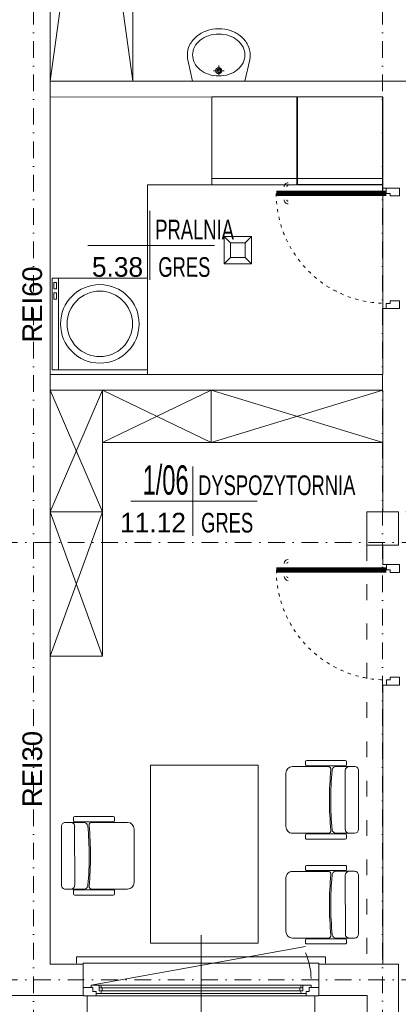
# Model space of a CAD drawing. Header units: centimetres. Extents: x -122 to 72759, y 3298 to 43172.
# Tile 12 of 243: x 36872 to 37161, y 8097 to 8849. Entities that reach past the tile are written whole.
import ezdxf
from ezdxf.enums import TextEntityAlignment as Align
from ezdxf.lldxf.tags import DXFTag

# ---------------------------------------------------------------- set-up
doc = ezdxf.new("R2010")
doc.units = ezdxf.units.CM
doc.header["$MEASUREMENT"] = 0
doc.linetypes.add('ACAD_ISO03W100', pattern=[30, 12, -18])
doc.linetypes.add('DASHDOT', pattern=[25.4, 12.7, -6.35, 0, -6.35])
doc.layers.get('0').update_dxf_attribs({"lineweight": 5})
for name, color, linetype, lineweight in [('0-LINIA CIENKA', 7, 'Continuous', 5), ('0-LINIA ŚREDNIA', 7, 'Continuous', 5), ('0-OSIE', 7, 'DASHDOT', 5), ('1-sciany projektowane', 7, 'Continuous', 5), ('_ nowe meble', 7, 'Continuous', 5), ('_ ściany konstrukcyjne', 7, 'Continuous', 5), ('A_drzwi', 252, 'Continuous', 5), ('A_izol-termiczna', 7, 'ZIGZAG', 5), ('A_okna', 7, 'Continuous', 5), ('A_okna opis', 7, 'Continuous', 5), ('A_okna otwarcie', 7, 'DASH', 5), ('A_okna symbol', 7, 'Continuous', 5), ('A_parapety', 7, 'Continuous', 5), ('A_przerywane', 7, 'DASH', 5), ('A_sciany', 7, 'Continuous', 5), ('A_sciany dzialowe', 7, 'Continuous', 5), ('meble', 7, 'Continuous', 5), ('METKI MIESZKAŃ', 7, 'Continuous', 5), ('ZZZ_Xref', 7, 'Continuous', 5)]:
    doc.layers.add(name, color=color, linetype=linetype, lineweight=lineweight)
doc.styles.add('Arial', font='arial.ttf', dxfattribs={"height": 450})
doc.styles.add('ROMANS', font='romans.shx', dxfattribs={"width": 0.8, "height": 15})
doc.styles.get("Standard").update_dxf_attribs({"font": 'ARIAL.TTF'})
doc.styles.add('tabelka', font='swz721lc.ttf')
tags = doc.linetypes.add('DASH', pattern=[15, 10, -5]).pattern_tags.tags
tags[6:7] = [DXFTag(74, 4), DXFTag(75, 0), DXFTag(340, '0'), DXFTag(46, 0.0), DXFTag(50, 0.0), DXFTag(44, 0.0), DXFTag(45, 0.0)]
tags[4:5] = [DXFTag(74, 4), DXFTag(75, 0), DXFTag(340, '0'), DXFTag(46, 0.0), DXFTag(50, 0.0), DXFTag(44, 0.0), DXFTag(45, 0.0)]
doc.linetypes.add('ZIGZAG', pattern='A,0.0001,-0.2,[131,ltypeshp.shx,S=0.2,R=0,X=-0.2,Y=0],-0.4,[131,ltypeshp.shx,S=0.2,R=180,X=0.2,Y=0],-0.2', length=0.8001)

# ---------------------------------------------------------------- blocks, each defined once
blk = doc.blocks.new('*U1230')
at = {"layer": 'A_okna symbol'}
blk.add_circle((0, 82.27), 13.85, dxfattribs=at)
at = {"layer": 'A_okna opis', "style": 'ROMANS', "width": 0.7}
for tag, p in [('H', (-3.76, 47.17)), ('S', (18.23, 47.17))]:
    blk.add_attdef(tag, text='', height=10, rotation=270, dxfattribs=at).set_placement(p, align=Align.TOP_CENTER)
at = {"layer": 'A_okna symbol', "style": 'Arial'}
blk.add_attdef('SYMBOL', text='', height=10, dxfattribs=at).set_placement((0, 82.27), align=Align.MIDDLE_CENTER)
at = {"layer": 'A_okna symbol'}
blk.add_attdef('HP=', (-11.63, -44.95), '', height=10, rotation=360, dxfattribs=at)
at = {"color": 7, "lineweight": 40, "true_color": 0xffffff}
blk.add_wipeout([(87, 19), (-87, 19), (-87, 0), (-90, 0), (-90, -25), (90, -25), (90, 0), (87, 0)], dxfattribs=at)
at = {"color": 8, "linetype": 'Continuous', "lineweight": 5}
blk.add_line((0, 66.42), (0, -46.34), dxfattribs=at)
for p, q in [((-90, 0), (-80.2, 0)), ((-90, -6.5), (-90, 0)), ((-80.2, 0), (-80.2, -3.5)), ((-82.6, -6.5), (-90, -6.5)), ((-84, -8.3), (-84, -6.5)), ((-80.2, -3.5), (-82.6, -3.5)), ((-82.6, -3.5), (-82.6, -6.5)), ((-80.2, -1.9), (-76.46, -1.9)), ((-75.39, -3.89), (-77.7, -3.89)), ((-77.7, -8.3), (-77.7, -3.89)), ((-75.39, -6.3), (-77.7, -6.3)), ((-77.7, -8.3), (-77.7, -6.3)), ((-76, -3.89), (-76.46, -1.9)), ((-76, -6.3), (-76.44, -8.3)), ((-75.44, -6.3), (75.39, -6.3)), ((-75.39, -3.89), (-75.39, -6.3)), ((75.39, -3.89), (-75.39, -3.89)), ((75.39, -3.89), (77.7, -3.89)), ((75.39, -3.89), (75.39, -6.3)), ((75.39, -6.3), (77.7, -6.3)), ((76, -3.89), (76.46, -1.9)), ((76, -6.3), (76.44, -8.3)), ((80.2, -1.9), (76.46, -1.9)), ((77.7, -8.3), (77.7, -3.89)), ((77.7, -8.3), (77.7, -6.3)), ((90, 0), (80.2, 0)), ((80.2, 0), (80.2, -3.5)), ((80.2, -3.5), (82.6, -3.5)), ((82.6, -3.5), (82.6, -6.5)), ((82.6, -6.5), (90, -6.5)), ((84, -8.3), (84, -6.5)), ((90, -6.5), (90, 0)), ((-84, -8.3), (-76.44, -8.3)), ((84, -8.3), (76.44, -8.3))]:
    blk.add_line(p, q)
at = {"lineweight": 5}
for p, q in [((80.2, 0), (-80.2, 0)), ((-76.46, -1.9), (76.46, -1.9)), ((-76.44, -8.3), (76.44, -8.3))]:
    blk.add_line(p, q, dxfattribs=at)
for points in [[(-87, 0), (-87, 19)], [(87, 0), (87, 19)]]:
    blk.add_lwpolyline(points)
at = {"layer": 'A_izol-termiczna', "linetype": 'Continuous'}
for p, q in [((-86, 0), (-90, 0)), ((86, 0), (90, 0))]:
    blk.add_line(p, q, dxfattribs=at)
at = {"layer": 'A_okna otwarcie', "ltscale": 0.5}
blk.add_line((84, -8.3), (-79.87, -37.88), dxfattribs=at)
blk.add_arc((-35.23, -13.24), 48.77, 180.07083, 203.75046, dxfattribs=at)
at = {"layer": 'A_parapety'}
for points in [[(-91, 19), (-91, 24), (91, 24), (91, 19)], [(-95, -25), (-95, -30), (95, -30), (95, -25)]]:
    blk.add_lwpolyline(points, dxfattribs=at)
at = {"layer": 'A_przerywane'}
for p, q in [((87, 19), (-87, 19)), ((90, -25), (-90, -25))]:
    blk.add_line(p, q, dxfattribs=at)
at = {"layer": 'A_sciany'}
for p, q in [((-90, -25), (-90, 0)), ((90, -25), (90, 0))]:
    blk.add_line(p, q, dxfattribs=at)
blk = doc.blocks.new('G$CA1DC9C89')
at = {"layer": '0-LINIA CIENKA', "lineweight": 5, "ltscale": 100}
for p, q in [((2434.02, -2336.94), (2461.33, -2336.94)), ((2443.9, -2335.42), (2443.9, -2333.41)), ((2444.91, -2332.4), (2474.35, -2332.4)), ((2474.35, -2336.43), (2444.91, -2336.43)), ((2477.38, -2336.93), (2467.3, -2336.93)), ((2475.36, -2333.41), (2475.36, -2335.42)), ((2477.38, -2336.93), (2481.42, -2336.93)), ((2428.98, -2341.98), (2428.99, -2382.82)), ((2474.36, -2339.96), (2474.36, -2384.83)), ((2484.44, -2339.96), (2484.44, -2384.83)), ((2297.12, -2375.08), (2267.68, -2375.08)), ((2257.59, -2427.52), (2257.59, -2382.64)), ((2260.61, -2379.62), (2264.65, -2379.62)), ((2274.73, -2379.62), (2264.65, -2379.62)), ((2266.67, -2376.09), (2266.67, -2378.11)), ((2267.68, -2427.51), (2267.67, -2382.64)), ((2267.68, -2379.11), (2297.12, -2379.11)), ((2280.7, -2379.62), (2308.01, -2379.61)), ((2298.13, -2378.1), (2298.13, -2376.09)), ((2313.05, -2425.49), (2313.05, -2384.66)), ((2461.33, -2387.86), (2434.03, -2387.86)), ((2443.9, -2389.37), (2443.9, -2391.39)), ((2474.35, -2388.36), (2444.91, -2388.36)), ((2467.3, -2387.86), (2477.39, -2387.86)), ((2475.36, -2391.39), (2475.36, -2389.37)), ((2481.42, -2387.86), (2477.39, -2387.86)), ((2444.91, -2392.4), (2474.35, -2392.39)), ((2444.92, -2412.4), (2474.36, -2412.4)), ((2434.04, -2416.94), (2461.34, -2416.94)), ((2443.91, -2415.42), (2443.91, -2413.41)), ((2474.36, -2416.43), (2444.92, -2416.43)), ((2477.4, -2416.93), (2467.31, -2416.93)), ((2474.37, -2419.96), (2474.38, -2464.83)), ((2475.37, -2413.41), (2475.37, -2415.42)), ((2477.4, -2416.93), (2481.43, -2416.93)), ((2484.46, -2419.96), (2484.46, -2464.83)), ((2264.65, -2430.54), (2260.62, -2430.54)), ((2264.65, -2430.54), (2274.74, -2430.54)), ((2266.68, -2434.07), (2266.68, -2432.05)), ((2267.69, -2431.04), (2297.13, -2431.04)), ((2297.13, -2435.08), (2267.69, -2435.08)), ((2308.01, -2430.54), (2280.71, -2430.54)), ((2298.14, -2432.05), (2298.14, -2434.07)), ((2467.32, -2467.86), (2477.4, -2467.86)), ((2475.38, -2471.39), (2475.38, -2469.37)), ((2481.43, -2467.86), (2477.4, -2467.86))]:
    blk.add_line(p, q, dxfattribs=at)
at = {"layer": '0-LINIA CIENKA', "lineweight": 5}
for points in [[(2372.36, -1892.71), (2437.36, -1892.71), (2437.36, -1825.71), (2372.36, -1825.71)], [(2437.79, -1892.59), (2502.79, -1892.59), (2502.79, -1825.59), (2437.79, -1825.59)], [(2372.36, -1892.71), (2372.36, -1888.06), (2437.36, -1888.06), (2437.36, -1892.71)], [(2437.79, -1892.59), (2437.79, -1887.93), (2502.79, -1887.93), (2502.79, -1892.59)], [(2250.39, -2033.95), (2250.39, -1963.95), (2323.39, -1963.95), (2323.39, -2033.95)], [(2251.75, -1967.31), (2253.75, -1967.31), (2253.75, -1972.22), (2251.75, -1972.22)], [(2251.75, -1975.28), (2253.75, -1975.28), (2253.75, -1980.2), (2251.75, -1980.2)]]:
    blk.add_lwpolyline(points, close=True, dxfattribs=at)
blk.add_lwpolyline([(2250.39, -2033.95), (2255.39, -2033.95), (2255.39, -1963.95), (2250.39, -1963.95)], dxfattribs=at)
for radius in [30, 25]:
    blk.add_circle((2286.89, -1998.95), radius, dxfattribs=at)
at = {"layer": '0-LINIA CIENKA', "lineweight": 5, "ltscale": 100}
for centre, radius, start, end in [((2434.02, -2341.98), 5.04, 90.00493, 180.00493), ((2444.91, -2333.41), 1.01, 90.00493, 180.00493), ((2444.91, -2335.42), 1.01, 180.00493, 270.00492), ((2461.33, -2338.95), 2.02, 354.58633, 90.00492), ((2467.3, -2339.96), 3.03, 90.00492, 180.00493), ((2474.35, -2333.41), 1.01, 0.00493, 90.00492), ((2474.35, -2335.42), 1.01, 270.00493, 0.00492), ((2477.38, -2339.96), 3.03, 90.00492, 180.00492), ((2481.42, -2339.96), 3.03, 0.00492, 90.00493), ((2708.49, -2362.38), 246.25, 174.58633, 185.42352), ((2708.49, -2362.38), 245.24, 174.75591, 185.38486), ((2267.68, -2376.09), 1.01, 90.00493, 180.00493), ((2297.12, -2376.09), 1.01, 0.00492, 90.00492), ((2260.62, -2382.64), 3.03, 90.00492, 180.00493), ((2264.65, -2382.64), 3.03, 0.00492, 90.00493), ((2267.68, -2378.11), 1.01, 180.00493, 270.00493), ((2274.73, -2382.64), 3.03, 10.63388, 90.00493), ((2033.54, -2405.1), 245.24, 354.75591, 5.38486), ((2280.7, -2381.63), 2.02, 90.00493, 185.42352), ((2033.54, -2405.1), 246.25, 354.58633, 5.42352), ((2297.12, -2378.1), 1.01, 270.00492, 0.00492), ((2308.01, -2384.66), 5.04, 0.00493, 90.00492), ((2434.03, -2382.82), 5.04, 180.00493, 270.00493), ((2444.91, -2389.37), 1.01, 90.00493, 180.00492), ((2461.33, -2385.84), 2.02, 270.00493, 5.42352), ((2467.3, -2384.83), 3.03, 190.63388, 270.00492), ((2474.35, -2389.37), 1.01, 0.00493, 90.00492), ((2477.39, -2384.83), 3.03, 180.00492, 270.00492), ((2481.42, -2384.83), 3.03, 270.00492, 0.00492), ((2444.91, -2391.39), 1.01, 180.00492, 270.00492), ((2474.35, -2391.39), 1.01, 270.00493, 0.00493), ((2444.92, -2413.41), 1.01, 90.00493, 180.00493), ((2474.36, -2413.41), 1.01, 0.00492, 90.00493), ((2434.04, -2421.98), 5.04, 90.00492, 180.00493), ((2444.92, -2415.42), 1.01, 180.00492, 270.00492), ((2461.34, -2418.95), 2.02, 354.58634, 90.00492), ((2708.5, -2442.38), 245.24, 174.75591, 185.38486), ((2467.31, -2419.96), 3.03, 90.00492, 180.00493), ((2474.36, -2415.42), 1.01, 270.00492, 0.00492), ((2477.4, -2419.96), 3.03, 90.00492, 180.00492), ((2481.43, -2419.96), 3.03, 0.00492, 90.00493), ((2260.62, -2427.52), 3.03, 180.00492, 270.00493), ((2264.65, -2427.52), 3.03, 270.00492, 0.00493), ((2274.74, -2427.51), 3.03, 270.00492, 0.00493), ((2308.01, -2425.49), 5.04, 270.00493, 0.00492), ((2267.69, -2432.05), 1.01, 90.00492, 180.00493), ((2267.69, -2434.07), 1.01, 180.00493, 270.00493), ((2280.71, -2428.52), 2.02, 174.58634, 270.00492), ((2297.13, -2432.05), 1.01, 0.00492, 90.00493), ((2297.13, -2434.07), 1.01, 270.00493, 0.00492), ((2467.32, -2464.83), 3.03, 190.63387, 270.00492), ((2477.4, -2464.83), 3.03, 180.00492, 270.00492), ((2481.43, -2464.83), 3.03, 270.00492, 0.00492), ((2474.37, -2469.37), 1.01, 0.00493, 90.00493), ((2474.37, -2471.39), 1.01, 270.00492, 0.00493)]:
    blk.add_arc(centre, radius, start, end, dxfattribs=at)
at = {"layer": '0-LINIA ŚREDNIA', "lineweight": 5}
blk.add_lwpolyline([(1439.32, -1488.75), (2204.93, -1488.74), (2204.93, -1313.67), (4100.09, -1313.67), (4100.09, -2531.73), (2845.27, -2531.74), (2845.27, -2648.7), (2845.27, -2648.7), (2845.27, -2720.74), (2471.1, -2720.74), (2471.1, -2531.74), (1439.21, -2531.73), (1439.52, -2511.72), (2491.1, -2511.74), (2491.1, -2700.74), (2825.27, -2700.74), (2825.27, -2668.7), (2825.27, -2668.7), (2825.27, -2511.74), (4080.09, -2511.73), (4080.09, -1333.67), (2224.93, -1333.67), (2224.93, -1508.74), (1439.32, -1508.75)], close=True, dxfattribs=at)
blk.add_lwpolyline([(1439.52, -2511.72), (1453.37, -2511.73), (2491.1, -2511.74), (2491.1, -2700.74), (2825.27, -2700.74), (2825.27, -2668.7), (2825.27, -2668.7), (2825.27, -2511.74), (4080.09, -2511.73), (4080.09, -1333.67), (2224.93, -1333.67), (2224.93, -1508.74), (1439.32, -1508.75)], dxfattribs=at)
at = {"layer": '0-OSIE', "lineweight": 5}
for points in [[(2502.76, -1069.14), (2502.76, -3307.2)], [(-236.55, -2165.81), (4271.92, -2165.81)]]:
    blk.add_lwpolyline(points, dxfattribs=at)
at = {"layer": '1-sciany projektowane', "lineweight": 5}
for points in [[(2515.64, -1895.29), (2502.96, -1895.29)], [(2515.64, -1987.29), (2502.96, -1987.29)], [(2515.69, -2182.78), (2502.84, -2182.78)], [(2515.69, -2274.78), (2502.76, -2274.78)]]:
    blk.add_lwpolyline(points, dxfattribs=at)
at = {"layer": '_ nowe meble', "lineweight": 5}
for p, q in [((2357.73, -1813.65), (2354.12, -1797.25)), ((2377.73, -1801.65), (2377.73, -1808.89)), ((2401.34, -1797.25), (2397.73, -1813.65)), ((2373.73, -1805.65), (2381.73, -1805.65)), ((2397.73, -1813.65), (2357.73, -1813.65))]:
    blk.add_line(p, q, dxfattribs=at)
for points in [[(2381.8, -1953.16), (2402.8, -1953.16), (2402.8, -1932.16), (2381.8, -1932.16), (2381.8, -1953.16)], [(2386.8, -1937.16), (2381.8, -1932.16)], [(2386.8, -1948.16), (2397.8, -1948.16), (2397.8, -1937.16), (2386.8, -1937.16), (2386.8, -1948.16)], [(2397.8, -1937.16), (2402.8, -1932.16)], [(2386.8, -1948.16), (2381.8, -1953.16)], [(2397.8, -1948.16), (2402.8, -1953.16)]]:
    blk.add_lwpolyline(points, dxfattribs=at)
for centre, radius, start, end in [((2377.73, -1802.37), 28.72, 90, 109.04355), ((2377.73, -1802.37), 28.72, 70.95645, 90), ((2373.99, -1795.39), 20.67, 129.80557, 153.57004), ((2376.25, -1798.1), 24.21, 109.04355, 129.80557), ((2376.28, -1798.2), 20.32, 108.33369, 128.65981), ((2377.73, -1802.58), 24.93, 90, 108.33369), ((2377.73, -1802.58), 24.93, 71.66631, 90), ((2379.18, -1798.2), 20.32, 51.34019, 71.66631), ((2379.2, -1798.1), 24.21, 50.19443, 70.95645), ((2381.47, -1795.39), 20.67, 26.42996, 50.19443), ((2370.49, -1793.65), 16.77, 153.57004, 180), ((2370.63, -1793.65), 12.9, 152.62637, 180), ((2374.05, -1795.42), 16.76, 128.65981, 152.62637), ((2381.4, -1795.42), 16.76, 27.37363, 51.34019), ((2384.82, -1793.65), 12.9, 0, 27.37363), ((2384.96, -1793.65), 16.77, 0, 26.42996), ((2370.49, -1793.65), 16.77, 180, 192.4107), ((2370.63, -1793.65), 12.9, 180, 207.37363), ((2384.82, -1793.65), 12.9, 332.62637, 0), ((2384.96, -1793.65), 16.77, 347.5893, 0), ((2374.05, -1791.88), 16.76, 207.37363, 231.34019), ((2377.73, -1805.65), 2.39, 90, 270), ((2377.73, -1805.65), 1.44, 90, 270), ((2377.73, -1805.65), 2.39, 270, 90), ((2377.73, -1805.65), 1.44, 270, 90), ((2381.4, -1791.88), 16.76, 308.65981, 332.62637), ((2376.28, -1789.1), 20.32, 231.34019, 251.66631), ((2377.73, -1784.72), 24.93, 251.66631, 270), ((2377.73, -1784.72), 24.93, 270, 288.33369), ((2379.18, -1789.1), 20.32, 288.33369, 308.65981)]:
    blk.add_arc(centre, radius, start, end, dxfattribs=at)
at = {"layer": '_ ściany konstrukcyjne', "lineweight": 5}
for points in [[(1439.52, -2511.72), (1453.37, -2511.73), (2491.1, -2511.74), (2491.1, -2700.74), (2825.27, -2700.74), (2825.27, -2668.7), (2825.27, -2668.7), (2825.27, -2511.74), (4080.09, -2511.73), (4080.09, -1333.67), (2224.93, -1333.67), (2224.93, -1508.74), (1439.33, -1508.75)], [(2503.01, -2487.72), (2515.1, -2487.71), (2515.1, -2676.74), (2801.27, -2676.74), (2801.27, -2487.74), (4056.09, -2487.73), (4056.09, -1357.67), (2248.93, -1357.67), (2248.93, -1532.74), (2248.67, -1532.74)], [(2248.85, -1357.67), (2248.98, -2049.64), (2502.99, -2049.59)], [(2817.98, -1882.55), (2818.09, -1825.64), (2922.11, -1825.63), (2922.01, -1357.7), (2248.85, -1357.82), (2248.94, -1825.75), (2502.98, -1825.69)], [(2249.01, -2487.76), (2515.1, -2487.74), (2515.1, -2676.74), (2801.27, -2676.74), (2801.27, -2487.74), (4056.09, -2487.73), (4056.09, -1357.67), (2248.93, -1357.67), (2248.93, -1532.75), (2248.97, -1539.65)], [(2248.93, -1357.67), (2249.06, -2037.64), (2502.99, -2037.59), (2502.98, -1825.69)], [(2627.63, -1813.66), (2670.09, -1813.65), (2670.09, -1813.65), (2922.1, -1813.63), (2922.01, -1357.7), (2248.93, -1357.82), (2249.02, -1813.75), (2539.63, -1813.68)], [(2249.01, -2103.78), (2248.93, -1358.3)], [(2503.01, -2487.72), (2249.01, -2487.76), (2248.88, -1491.49)], [(2502.99, -2142.5), (2502.99, -2049.59)], [(2502.99, -2182.78), (2502.99, -2167.83)], [(2503, -2487.75), (2502.99, -2274.78)]]:
    blk.add_lwpolyline(points, dxfattribs=at)
blk.add_lwpolyline([(2515.05, -2167.86), (2490.72, -2167.81), (2490.68, -2142.5), (2515.01, -2142.5)], close=True, dxfattribs=at)
at = {"layer": 'A_drzwi', "lineweight": 5, "const_width": 4}
for points in [[(2505.64, -1899.29), (2421.64, -1899.29)], [(2505.69, -2186.78), (2421.69, -2186.78)]]:
    blk.add_lwpolyline(points, dxfattribs=at)
at = {"layer": 'A_drzwi', "lineweight": 5}
for points in [[(2508.64, -1901.29), (2508.64, -1899.29), (2505.64, -1899.29), (2505.64, -1895.29), (2505.64, -1895.29), (2505.64, -1895.29), (2515.64, -1895.29), (2515.64, -1895.29), (2515.64, -1895.29), (2515.64, -1901.29)], [(2508.64, -1981.29), (2508.64, -1983.29), (2505.64, -1983.29), (2505.64, -1987.29), (2505.64, -1987.29), (2505.64, -1987.29), (2515.64, -1987.29), (2515.64, -1987.29), (2515.64, -1987.29), (2515.64, -1981.29)], [(2508.69, -2188.78), (2508.69, -2186.78), (2505.69, -2186.78), (2505.69, -2182.78), (2505.69, -2182.78), (2505.69, -2182.78), (2515.69, -2182.78), (2515.69, -2182.78), (2515.69, -2182.78), (2515.69, -2188.78)], [(2508.69, -2268.78), (2508.69, -2270.78), (2505.69, -2270.78), (2505.69, -2274.78), (2505.69, -2274.78), (2505.69, -2274.78), (2515.69, -2274.78), (2515.69, -2274.78), (2515.69, -2274.78), (2515.69, -2268.78)]]:
    blk.add_lwpolyline(points, close=True, dxfattribs=at)
at = {"layer": 'A_drzwi', "linetype": 'Continuous', "lineweight": 5}
for centre, radius, start, end in [((2430.64, -1894.28), 3, 90.01011, 180.01012), ((2430.64, -1894.28), 1, 90.01012, 180.01012), ((2430.64, -1904.28), 3, 180.01011, 270.01012), ((2430.64, -1904.28), 1, 180.01011, 270.01012), ((2430.69, -2181.78), 3, 90.01012, 180.01011), ((2430.69, -2181.78), 1, 90.01012, 180.01012), ((2430.7, -2191.78), 3, 180.01012, 270.01011), ((2430.7, -2191.78), 1, 180.01012, 270.01012)]:
    blk.add_arc(centre, radius, start, end, dxfattribs=at)
at = {"layer": 'A_drzwi', "linetype": 'ACAD_ISO03W100', "lineweight": 5, "ltscale": 0.2}
for centre in [(2505.64, -1899.29), (2505.69, -2186.78)]:
    blk.add_arc(centre, 84, 180, 270, dxfattribs=at)
at = {"layer": 'A_sciany dzialowe', "lineweight": 5}
for p, q in [((2514.64, -1895.29), (2506.64, -1895.29)), ((2514.64, -1987.29), (2506.64, -1987.29)), ((2514.69, -2182.78), (2506.69, -2182.78)), ((2514.69, -2274.78), (2506.69, -2274.78))]:
    blk.add_line(p, q, dxfattribs=at)
at = {"layer": 'meble', "lineweight": 5}
for points in [[(2311.96, -1358.27), (2311.98, -1813.75), (2248.96, -1358.37), (2311.96, -1358.27), (2249.02, -1813.75)], [(2502.98, -1892.69), (2323.37, -1892.73), (2323.41, -2037.63)], [(2249.01, -2049.62), (2289.01, -2049.61), (2289.04, -2252.64), (2249.05, -2252.65), (2249.03, -2142.52), (2289.02, -2142.52), (2249.05, -2252.59), (2289.04, -2252.58), (2249.03, -2142.52), (2289.01, -2049.61), (2289.02, -2142.52), (2249.01, -2049.62)], [(2502.99, -2049.59), (2502.99, -2089.59), (2288.95, -2089.62), (2288.94, -2049.63), (2371.98, -2049.62), (2371.99, -2089.61), (2289, -2049.63), (2289.01, -2089.62), (2371.98, -2049.62), (2502.99, -2089.59), (2371.99, -2089.61), (2502.99, -2049.59)]]:
    blk.add_lwpolyline(points, dxfattribs=at)
at = {"layer": 'meble', "linetype": 'ACAD_ISO03W100', "lineweight": 5}
for points in [[(2490.68, -2142.5), (2658.22, -2142.76)], [(2490.72, -2167.81), (2490.71, -2487.74)]]:
    blk.add_lwpolyline(points, dxfattribs=at)
at = {"layer": 'METKI MIESZKAŃ', "lineweight": 5}
for p, q in [((2325.2, -1912.67), (2325.17, -1965.45)), ((2357.89, -2107.88), (2357.86, -2160.66))]:
    blk.add_line(p, q, dxfattribs=at)
for points in [[(2277.83, -1939.04), (2374.45, -1939.09)], [(2310.52, -2134.25), (2407.14, -2134.3)]]:
    blk.add_lwpolyline(points, dxfattribs=at)
at = {"layer": 'METKI MIESZKAŃ', "lineweight": 5, "ltscale": 0.5, "style": 'tabelka'}
for s, height, width, p in [('PRALNIA', 15, 0.7, (2329.23, -1934.41)), ('GRES', 15, 0.7, (2331.51, -1963.02)), ('1/06', 22.5, 0.6, (2319.55, -2129.4)), ('DYSPOZYTORNIA', 15, 0.7, (2361.92, -2129.62)), ('GRES', 15, 0.7, (2364.2, -2158.23))]:
    blk.add_text(s, height=height, rotation=359.97073, dxfattribs=dict(at, width=width)).set_placement(p)
for s, p in [('5.38', (2319.92, -1963)), ('11.12', (2352.61, -2158.21))]:
    blk.add_text(s, height=15, rotation=359.97073, dxfattribs=at).set_placement(p, align=Align.RIGHT)
at = {"layer": 'A_okna', "lineweight": 5}
ref = blk.add_blockref('*U1230', (2364.19, -2512.11), dxfattribs=dict(at, rotation=180.0000001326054))
ref.add_attrib('SYMBOL', 'O2', dxfattribs={"layer": 'A_okna symbol', "height": 9.996, "style": 'Arial'}).set_placement((2364.19, -2594.38), align=Align.MIDDLE_CENTER)
ref.add_attrib('S', '180', dxfattribs={"layer": 'A_okna opis', "height": 10, "rotation": 90, "style": 'ROMANS', "width": 0.7}).set_placement((2345.96, -2559.28), align=Align.TOP_CENTER)
ref.add_attrib('H', '110', dxfattribs={"layer": 'A_okna opis', "height": 10, "rotation": 90, "style": 'ROMANS', "width": 0.7}).set_placement((2367.95, -2559.28), align=Align.TOP_CENTER)
at = {"layer": '_ nowe meble', "lineweight": 5, "char_height": 15, "attachment_point": 5, "rotation": 89.99908, "bg_fill": 3, "box_fill_scale": 1.1, "bg_fill_color": 256, "bg_fill_true_color": 13158600, "bg_fill_transparency": 0}
for s, insert in [('\\A1;REI60', (2235.37, -1984.16)), ('\\A1;REI30', (2235.37, -2338.85))]:
    blk.add_mtext(s, dxfattribs=dict(at, insert=insert))
at = {"layer": '0-LINIA CIENKA', "lineweight": 5, "ltscale": 100}
for p, q in [((2429, -2421.98), (2429, -2462.82)), ((2461.35, -2467.86), (2434.04, -2467.86)), ((2443.92, -2469.37), (2443.92, -2471.39)), ((2474.37, -2468.36), (2444.93, -2468.36)), ((2444.93, -2472.4), (2474.37, -2472.39))]:
    blk.add_line(p, q, dxfattribs=at)
at = {"layer": '0-LINIA CIENKA', "lineweight": 5}
blk.add_lwpolyline([(2325.56, -2471.74), (2325.54, -2335.91), (2407.89, -2335.9), (2407.91, -2471.72)], close=True, dxfattribs=at)
at = {"layer": '0-LINIA CIENKA', "lineweight": 5, "ltscale": 100}
for centre, radius, start, end in [((2708.5, -2442.38), 246.25, 174.58633, 185.42352), ((2434.04, -2462.82), 5.04, 180.00493, 270.00493), ((2461.35, -2465.84), 2.02, 270.00493, 5.42352), ((2444.93, -2469.37), 1.01, 90.00492, 180.00492), ((2444.93, -2471.39), 1.01, 180.00492, 270.00493)]:
    blk.add_arc(centre, radius, start, end, dxfattribs=at)
at = {"layer": '0-OSIE', "lineweight": 5}
for points in [[(2236.27, -1069.15), (2236.27, -3307.22)], [(-236.66, -2499.67), (4271.81, -2499.67)]]:
    blk.add_lwpolyline(points, dxfattribs=at)

msp = doc.modelspace()

# ---------------------------------------------------------------- block references
at = {"layer": 'ZZZ_Xref'}
msp.add_blockref('G$CA1DC9C89', (34646.15529, 10615.38849), dxfattribs=at)

doc.saveas('drawing.dxf')
